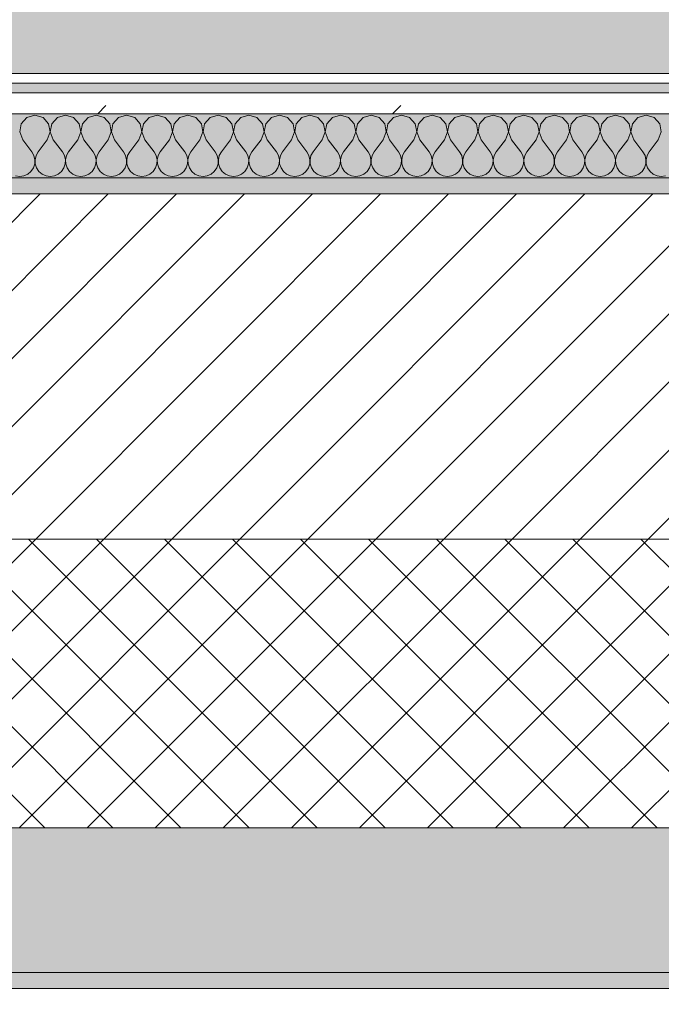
# Model space of a CAD drawing. Header units: millimetres. Extents: x -40968 to 13979, y -19284 to 4746.
# Tile 157 of 256: x -11314 to -10914, y -1709 to -1095. Entities that reach past the tile are written whole.
import ezdxf

# ---------------------------------------------------------------- set-up
doc = ezdxf.new("R2010")
doc.units = ezdxf.units.MM
doc.header["$MEASUREMENT"] = 0
doc.linetypes.add('Wipeout_Contour', pattern=[1000, 0, -1000])
for name, color, linetype in [('12_FAÇ_Façana', 7, 'Continuous'), ('Nuevo_08_E_Envans secs', 7, 'Continuous'), ('Nuevo_14_PAV_Soft Light Grey 0554', 7, 'Continuous')]:
    doc.layers.add(name, color=color, linetype=linetype)
for name, color, linetype, lineweight, true_color in [('12_FAÇ_Façana_Pluma_Nº__102', 7, 'Continuous', 5, 0xcccccc), ('12_FAÇ_Façana_Pluma_Nº__174', 7, 'Continuous', 13, 0xe4ad2c), ('12_FAÇ_Façana_Pluma_Nº__176', 7, 'Continuous', 15, 0x93a0c6), ('Nuevo_08_E_Envans secs_Pluma_Nº__102', 7, 'Continuous', 5, 0xcccccc), ('Nuevo_08_E_Envans secs_Pluma_Nº__171', 171, 'Continuous', 13, 0xaaaaff), ('Nuevo_08_E_Envans secs_Pluma_Nº__177', 7, 'Continuous', 15, 0xf7e046), ('Nuevo_14_PAV_Soft Light Grey 0554_Pluma_Nº__245', 7, 'Continuous', 13, 0xe8e8e8)]:
    doc.layers.add(name, color=color, linetype=linetype, lineweight=lineweight, true_color=true_color)
for name, color, linetype, lineweight in [('12_FAÇ_Façana_Pluma_Nº__2', 8, 'Continuous', 5), ('12_FAÇ_Façana_Pluma_Nº__7', 7, 'Continuous', 5), ('Nuevo_08_E_Envans secs_Pluma_Nº__1', 7, 'Continuous', 5)]:
    doc.layers.add(name, color=color, linetype=linetype, lineweight=lineweight)
pattern_1 = [(45, (0, 0), (-183.848, 183.848), [195, -65]), (45, (7e-14, 183.85), (-183.848, 183.848), [195, -65])]

# ---------------------------------------------------------------- blocks, each defined once
blk = doc.blocks.new('Forjado_1_1', base_point=(-23046.79, -1194.06))
at = {"layer": 'Nuevo_14_PAV_Soft Light Grey 0554_Pluma_Nº__245', "linetype": 'Continuous', "lineweight": 0, "true_color": 0xe8e8e8}
h = blk.add_hatch(color=254, dxfattribs=at)
h.paths.add_polyline_path([(-23046.79, -1194.06), (-1631.11, -1193.63), (-1631.11, -6938.97), (-1556.11, -6938.97), (-1556.11, -7503.98), (-1616.26, -7503.98), (-1616.05, -11935.98), (-1564.89, -11935.98), (-1564.89, -12491.98), (-2024.11, -12491.98), (-2024.11, -12338.98), (-6997.39, -12338.98), (-6997.39, -12391.98), (-3637.68, -12391.98), (-3638.94, -13690.72), (-3644.87, -17130.96), (428.17, -17130.98), (428.89, -16788.98), (778.89, -16788.98), (778.35, -17142.97), (2622.91, -17145.82), (2623.01, -17079.79), (3389.91, -17080.98), (3389.61, -17276.98), (5489.84, -17280.21), (5489.84, -17141.49), (5763.89, -17141.49), (5763.89, -16738.98), (6378.89, -16738.98), (6378.89, -12488.98), (5778.89, -12488.98), (5779.74, -11938.87), (6782.11, -11938.85), (6782.11, -9207.42), (6082.11, -9207.42), (6016.11, -7504.98), (6016.11, -9073.42), (2073.42, -9073.42), (2073.42, -5267.32), (5998.89, -5267.32), (5998.89, -1708.98), (5884.89, -967.98), (7332.11, -967.98), (7332.11, 1999.55), (-28277.4, 1999.55), (-23028.39, 1969.01)])
h.paths.add_polyline_path([(492.89, -5267.32), (1951.42, -5267.32), (1951.42, -9073.42), (492.89, -9073.42)], flags=0)
at = {"layer": 'Nuevo_14_PAV_Soft Light Grey 0554_Pluma_Nº__245', "color": 254, "linetype": 'Continuous', "lineweight": 13, "true_color": 0xe8e8e8, "flags": 128}
blk.add_lwpolyline([(428.17, -17130.98), (-3644.87, -17130.96), (-3638.94, -13690.72), (-3637.68, -12391.98), (-6997.39, -12391.98), (-6997.39, -12338.98), (-2024.11, -12338.98), (-2024.11, -12491.98), (-1564.89, -12491.98), (-1564.89, -11935.98), (-1616.05, -11935.98), (-1616.26, -7503.98), (-1556.11, -7503.98), (-1556.11, -6938.97), (-1631.11, -6938.97), (-1631.11, -1193.63), (-23046.79, -1194.06)], dxfattribs=at)
blk = doc.blocks.new('Muro_10_1', base_point=(-12935.93, -1193.98))
at = {"layer": '12_FAÇ_Façana_Pluma_Nº__102', "linetype": 'Continuous', "lineweight": 0, "true_color": 0xe5e5e5}
for points in [[(-12935.93, -1688.98), (-8781.93, -1688.98), (-8781.93, -1598.98), (-12035.86, -1598.98), (-12035.86, -1613.98), (-12435.86, -1613.98), (-12435.86, -1598.98), (-12486.81, -1598.98), (-12486.81, -1613.98), (-12886.81, -1613.98), (-12886.81, -1598.98), (-12935.93, -1598.98)], [(-12935.93, -1698.98), (-8781.93, -1698.98), (-8781.93, -1688.98), (-12935.93, -1688.98)]]:
    blk.add_hatch(color=254, dxfattribs=at).paths.add_polyline_path(points)
at = {"layer": '12_FAÇ_Façana_Pluma_Nº__174', "linetype": 'Continuous', "lineweight": 13, "true_color": 0xe4ad2c}
h = blk.add_hatch(dxfattribs=at)
h.set_pattern_fill('SATE_Aislamiento_0001', color=42, style=0, pattern_type=2)
h.set_pattern_definition([(45, (0, 0), (-21.2132, 21.2132), []), (135, (0, 0), (21.2132, 21.2132), [])])
h.paths.add_polyline_path([(-12035.86, -1598.98), (-8781.93, -1598.98), (-8781.93, -1418.98), (-12035.86, -1418.98)])
at = {"layer": '12_FAÇ_Façana_Pluma_Nº__176', "linetype": 'Continuous', "lineweight": 0, "true_color": 0x495063}
blk.add_hatch(color=251, dxfattribs=at).paths.add_polyline_path([(-11995.86, -1203.98), (-8781.93, -1203.98), (-8781.93, -1193.98), (-11995.86, -1193.98)])
at = {"layer": '12_FAÇ_Façana_Pluma_Nº__2', "linetype": 'Continuous', "lineweight": 5}
h = blk.add_hatch(dxfattribs=at)
h.set_pattern_fill('Ceramic_0001', color=8, style=0, pattern_type=2)
h.set_pattern_definition([(45, (0, 0), (-21.2132, 21.2132), [])])
h.paths.add_polyline_path([(-11995.86, -1418.98), (-8781.93, -1418.98), (-8781.93, -1203.98), (-11995.86, -1203.98)])
at = {"layer": '12_FAÇ_Façana_Pluma_Nº__7', "color": 7, "linetype": 'Continuous', "lineweight": 5}
for p, q in [((-8781.93, -1203.98), (-11995.86, -1203.98)), ((-11995.86, -1418.98), (-8781.93, -1418.98)), ((-12035.86, -1598.98), (-8781.93, -1598.98)), ((-12935.93, -1688.98), (-8781.93, -1688.98))]:
    blk.add_line(p, q, dxfattribs=at)
at = {"layer": '12_FAÇ_Façana_Pluma_Nº__7', "color": 7, "linetype": 'Continuous', "lineweight": 5, "flags": 128}
for points in [[(-8781.93, -1193.98), (-11995.86, -1193.98)], [(-12935.93, -1698.98), (-8781.93, -1698.98)]]:
    blk.add_lwpolyline(points, dxfattribs=at)
blk = doc.blocks.new('*X247')
at = {"layer": 'Nuevo_08_E_Envans secs_Pluma_Nº__102', "color": 254, "linetype": 'Continuous', "lineweight": 5, "true_color": 0xcccccc}
for p, q in [((-11309.77, -1156.35), (-11313.28, -1160.19)), ((-11304.76, -1154.93), (-11309.77, -1156.35)), ((-11299.75, -1156.35), (-11304.76, -1154.93)), ((-11296.24, -1160.19), (-11299.75, -1156.35)), ((-11290.72, -1156.35), (-11294.23, -1160.19)), ((-11285.71, -1154.93), (-11290.72, -1156.35)), ((-11280.71, -1156.35), (-11285.71, -1154.93)), ((-11277.2, -1160.19), (-11280.71, -1156.35)), ((-11271.67, -1156.35), (-11275.19, -1160.19)), ((-11266.67, -1154.93), (-11271.67, -1156.35)), ((-11261.66, -1156.35), (-11266.67, -1154.93)), ((-11258.15, -1160.19), (-11261.66, -1156.35)), ((-11252.63, -1156.35), (-11256.14, -1160.19)), ((-11247.62, -1154.93), (-11252.63, -1156.35)), ((-11242.61, -1156.35), (-11247.62, -1154.93)), ((-11239.1, -1160.19), (-11242.61, -1156.35)), ((-11233.58, -1156.35), (-11237.09, -1160.19)), ((-11228.57, -1154.93), (-11233.58, -1156.35)), ((-11223.56, -1156.35), (-11228.57, -1154.93)), ((-11220.05, -1160.19), (-11223.56, -1156.35)), ((-11214.53, -1156.35), (-11218.04, -1160.19)), ((-11209.52, -1154.93), (-11214.53, -1156.35)), ((-11204.52, -1156.35), (-11209.52, -1154.93)), ((-11201.01, -1160.19), (-11204.52, -1156.35)), ((-11195.48, -1156.35), (-11198.99, -1160.19)), ((-11190.48, -1154.93), (-11195.48, -1156.35)), ((-11185.47, -1156.35), (-11190.48, -1154.93)), ((-11181.96, -1160.19), (-11185.47, -1156.35)), ((-11176.44, -1156.35), (-11179.95, -1160.19)), ((-11171.43, -1154.93), (-11176.44, -1156.35)), ((-11166.42, -1156.35), (-11171.43, -1154.93)), ((-11162.91, -1160.19), (-11166.42, -1156.35)), ((-11157.39, -1156.35), (-11160.9, -1160.19)), ((-11152.38, -1154.93), (-11157.39, -1156.35)), ((-11147.37, -1156.35), (-11152.38, -1154.93)), ((-11143.86, -1160.19), (-11147.37, -1156.35)), ((-11138.34, -1156.35), (-11141.85, -1160.19)), ((-11133.33, -1154.93), (-11138.34, -1156.35)), ((-11128.33, -1156.35), (-11133.33, -1154.93)), ((-11124.81, -1160.19), (-11128.33, -1156.35)), ((-11119.29, -1156.35), (-11122.8, -1160.19)), ((-11114.29, -1154.93), (-11119.29, -1156.35)), ((-11109.28, -1156.35), (-11114.29, -1154.93)), ((-11105.77, -1160.19), (-11109.28, -1156.35)), ((-11100.25, -1156.35), (-11103.76, -1160.19)), ((-11095.24, -1154.93), (-11100.25, -1156.35)), ((-11090.23, -1156.35), (-11095.24, -1154.93)), ((-11086.72, -1160.19), (-11090.23, -1156.35)), ((-11081.2, -1156.35), (-11084.71, -1160.19)), ((-11076.19, -1154.93), (-11081.2, -1156.35)), ((-11071.18, -1156.35), (-11076.19, -1154.93)), ((-11067.67, -1160.19), (-11071.18, -1156.35)), ((-11062.15, -1156.35), (-11065.66, -1160.19)), ((-11057.14, -1154.93), (-11062.15, -1156.35)), ((-11052.14, -1156.35), (-11057.14, -1154.93)), ((-11048.62, -1160.19), (-11052.14, -1156.35)), ((-11043.1, -1156.35), (-11046.61, -1160.19)), ((-11038.1, -1154.93), (-11043.1, -1156.35)), ((-11033.09, -1156.35), (-11038.1, -1154.93)), ((-11029.58, -1160.19), (-11033.09, -1156.35)), ((-11024.05, -1156.35), (-11027.57, -1160.19)), ((-11019.05, -1154.93), (-11024.05, -1156.35)), ((-11014.04, -1156.35), (-11019.05, -1154.93)), ((-11010.53, -1160.19), (-11014.04, -1156.35)), ((-11005.01, -1156.35), (-11008.52, -1160.19)), ((-11000, -1154.93), (-11005.01, -1156.35)), ((-10994.99, -1156.35), (-11000, -1154.93)), ((-10991.48, -1160.19), (-10994.99, -1156.35)), ((-10985.96, -1156.35), (-10989.47, -1160.19)), ((-10980.95, -1154.93), (-10985.96, -1156.35)), ((-10975.95, -1156.35), (-10980.95, -1154.93)), ((-10972.43, -1160.19), (-10975.95, -1156.35)), ((-10966.91, -1156.35), (-10970.42, -1160.19)), ((-10961.9, -1154.93), (-10966.91, -1156.35)), ((-10956.9, -1156.35), (-10961.9, -1154.93)), ((-10953.39, -1160.19), (-10956.9, -1156.35)), ((-10947.86, -1156.35), (-10951.38, -1160.19)), ((-10942.86, -1154.93), (-10947.86, -1156.35)), ((-10937.85, -1156.35), (-10942.86, -1154.93)), ((-10934.34, -1160.19), (-10937.85, -1156.35)), ((-10928.82, -1156.35), (-10932.33, -1160.19)), ((-10923.81, -1154.93), (-10928.82, -1156.35)), ((-10918.8, -1156.35), (-10923.81, -1154.93)), ((-10915.29, -1160.19), (-10918.8, -1156.35)), ((-11313.28, -1160.19), (-11314.25, -1165.31)), ((-11314.25, -1165.31), (-11312.38, -1170.17)), ((-11297.14, -1170.17), (-11295.28, -1165.31)), ((-11295.28, -1165.31), (-11296.24, -1160.19)), ((-11294.23, -1160.19), (-11295.2, -1165.31)), ((-11295.2, -1165.31), (-11293.33, -1170.17)), ((-11278.1, -1170.17), (-11276.23, -1165.31)), ((-11276.23, -1165.31), (-11277.2, -1160.19)), ((-11275.19, -1160.19), (-11276.15, -1165.31)), ((-11276.15, -1165.31), (-11274.29, -1170.17)), ((-11259.05, -1170.17), (-11257.18, -1165.31)), ((-11257.18, -1165.31), (-11258.15, -1160.19)), ((-11256.14, -1160.19), (-11257.1, -1165.31)), ((-11257.1, -1165.31), (-11255.24, -1170.17)), ((-11240, -1170.17), (-11238.13, -1165.31)), ((-11238.13, -1165.31), (-11239.1, -1160.19)), ((-11237.09, -1160.19), (-11238.06, -1165.31)), ((-11238.06, -1165.31), (-11236.19, -1170.17)), ((-11220.95, -1170.17), (-11219.09, -1165.31)), ((-11219.09, -1165.31), (-11220.05, -1160.19)), ((-11218.04, -1160.19), (-11219.01, -1165.31)), ((-11219.01, -1165.31), (-11217.14, -1170.17)), ((-11201.9, -1170.17), (-11200.04, -1165.31)), ((-11200.04, -1165.31), (-11201.01, -1160.19)), ((-11198.99, -1160.19), (-11199.96, -1165.31)), ((-11199.96, -1165.31), (-11198.1, -1170.17)), ((-11182.86, -1170.17), (-11180.99, -1165.31)), ((-11180.99, -1165.31), (-11181.96, -1160.19)), ((-11179.95, -1160.19), (-11180.91, -1165.31)), ((-11180.91, -1165.31), (-11179.05, -1170.17)), ((-11163.81, -1170.17), (-11161.94, -1165.31)), ((-11161.94, -1165.31), (-11162.91, -1160.19)), ((-11160.9, -1160.19), (-11161.87, -1165.31)), ((-11161.87, -1165.31), (-11160, -1170.17)), ((-11144.76, -1170.17), (-11142.9, -1165.31)), ((-11142.9, -1165.31), (-11143.86, -1160.19)), ((-11141.85, -1160.19), (-11142.82, -1165.31)), ((-11142.82, -1165.31), (-11140.95, -1170.17)), ((-11125.71, -1170.17), (-11123.85, -1165.31)), ((-11123.85, -1165.31), (-11124.81, -1160.19)), ((-11122.8, -1160.19), (-11123.77, -1165.31)), ((-11123.77, -1165.31), (-11121.9, -1170.17)), ((-11106.67, -1170.17), (-11104.8, -1165.31)), ((-11104.8, -1165.31), (-11105.77, -1160.19)), ((-11103.76, -1160.19), (-11104.72, -1165.31)), ((-11104.72, -1165.31), (-11102.86, -1170.17)), ((-11087.62, -1170.17), (-11085.75, -1165.31)), ((-11085.75, -1165.31), (-11086.72, -1160.19)), ((-11084.71, -1160.19), (-11085.68, -1165.31)), ((-11085.68, -1165.31), (-11083.81, -1170.17)), ((-11068.57, -1170.17), (-11066.71, -1165.31)), ((-11066.71, -1165.31), (-11067.67, -1160.19)), ((-11065.66, -1160.19), (-11066.63, -1165.31)), ((-11066.63, -1165.31), (-11064.76, -1170.17)), ((-11049.52, -1170.17), (-11047.66, -1165.31)), ((-11047.66, -1165.31), (-11048.62, -1160.19)), ((-11046.61, -1160.19), (-11047.58, -1165.31)), ((-11047.58, -1165.31), (-11045.71, -1170.17)), ((-11030.48, -1170.17), (-11028.61, -1165.31)), ((-11028.61, -1165.31), (-11029.58, -1160.19)), ((-11027.57, -1160.19), (-11028.53, -1165.31)), ((-11028.53, -1165.31), (-11026.67, -1170.17)), ((-11011.43, -1170.17), (-11009.56, -1165.31)), ((-11009.56, -1165.31), (-11010.53, -1160.19)), ((-11008.52, -1160.19), (-11009.49, -1165.31)), ((-11009.49, -1165.31), (-11007.62, -1170.17)), ((-10992.38, -1170.17), (-10990.51, -1165.31)), ((-10990.51, -1165.31), (-10991.48, -1160.19)), ((-10989.47, -1160.19), (-10990.44, -1165.31)), ((-10990.44, -1165.31), (-10988.57, -1170.17)), ((-10973.33, -1170.17), (-10971.47, -1165.31)), ((-10971.47, -1165.31), (-10972.43, -1160.19)), ((-10970.42, -1160.19), (-10971.39, -1165.31)), ((-10971.39, -1165.31), (-10969.52, -1170.17)), ((-10954.29, -1170.17), (-10952.42, -1165.31)), ((-10952.42, -1165.31), (-10953.39, -1160.19)), ((-10951.38, -1160.19), (-10952.34, -1165.31)), ((-10952.34, -1165.31), (-10950.48, -1170.17)), ((-10935.24, -1170.17), (-10933.37, -1165.31)), ((-10933.37, -1165.31), (-10934.34, -1160.19)), ((-10932.33, -1160.19), (-10933.29, -1165.31)), ((-10933.29, -1165.31), (-10931.43, -1170.17)), ((-10916.19, -1170.17), (-10914.32, -1165.31)), ((-10914.32, -1165.31), (-10915.29, -1160.19)), ((-11312.38, -1170.17), (-11306.67, -1177.79)), ((-11297.14, -1170.17), (-11302.86, -1177.79)), ((-11293.33, -1170.17), (-11287.62, -1177.79)), ((-11278.1, -1170.17), (-11283.81, -1177.79)), ((-11274.29, -1170.17), (-11268.57, -1177.79)), ((-11259.05, -1170.17), (-11264.76, -1177.79)), ((-11255.24, -1170.17), (-11249.52, -1177.79)), ((-11240, -1170.17), (-11245.71, -1177.79)), ((-11236.19, -1170.17), (-11230.48, -1177.79)), ((-11220.95, -1170.17), (-11226.67, -1177.79)), ((-11217.14, -1170.17), (-11211.43, -1177.79)), ((-11201.9, -1170.17), (-11207.62, -1177.79)), ((-11198.1, -1170.17), (-11192.38, -1177.79)), ((-11182.86, -1170.17), (-11188.57, -1177.79)), ((-11179.05, -1170.17), (-11173.33, -1177.79)), ((-11163.81, -1170.17), (-11169.52, -1177.79)), ((-11160, -1170.17), (-11154.29, -1177.79)), ((-11144.76, -1170.17), (-11150.48, -1177.79)), ((-11140.95, -1170.17), (-11135.24, -1177.79)), ((-11125.71, -1170.17), (-11131.43, -1177.79)), ((-11121.9, -1170.17), (-11116.19, -1177.79)), ((-11106.67, -1170.17), (-11112.38, -1177.79)), ((-11102.86, -1170.17), (-11097.14, -1177.79)), ((-11087.62, -1170.17), (-11093.33, -1177.79)), ((-11083.81, -1170.17), (-11078.1, -1177.79)), ((-11068.57, -1170.17), (-11074.29, -1177.79)), ((-11064.76, -1170.17), (-11059.05, -1177.79)), ((-11049.52, -1170.17), (-11055.24, -1177.79)), ((-11045.71, -1170.17), (-11040, -1177.79)), ((-11030.48, -1170.17), (-11036.19, -1177.79)), ((-11026.67, -1170.17), (-11020.95, -1177.79)), ((-11011.43, -1170.17), (-11017.14, -1177.79)), ((-11007.62, -1170.17), (-11001.9, -1177.79)), ((-10992.38, -1170.17), (-10998.1, -1177.79)), ((-10988.57, -1170.17), (-10982.86, -1177.79)), ((-10973.33, -1170.17), (-10979.05, -1177.79)), ((-10969.52, -1170.17), (-10963.81, -1177.79)), ((-10954.29, -1170.17), (-10960, -1177.79)), ((-10950.48, -1170.17), (-10944.76, -1177.79)), ((-10935.24, -1170.17), (-10940.95, -1177.79)), ((-10931.43, -1170.17), (-10925.71, -1177.79)), ((-10916.19, -1170.17), (-10921.9, -1177.79)), ((-11305.4, -1180.08), (-11306.67, -1177.79)), ((-11302.86, -1177.79), (-11304.13, -1180.08)), ((-11286.35, -1180.08), (-11287.62, -1177.79)), ((-11283.81, -1177.79), (-11285.08, -1180.08)), ((-11267.3, -1180.08), (-11268.57, -1177.79)), ((-11264.76, -1177.79), (-11266.03, -1180.08)), ((-11248.25, -1180.08), (-11249.52, -1177.79)), ((-11245.71, -1177.79), (-11246.99, -1180.08)), ((-11229.2, -1180.08), (-11230.48, -1177.79)), ((-11226.67, -1177.79), (-11227.94, -1180.08)), ((-11210.16, -1180.08), (-11211.43, -1177.79)), ((-11207.62, -1177.79), (-11208.89, -1180.08)), ((-11191.11, -1180.08), (-11192.38, -1177.79)), ((-11188.57, -1177.79), (-11189.84, -1180.08)), ((-11172.06, -1180.08), (-11173.33, -1177.79)), ((-11169.52, -1177.79), (-11170.8, -1180.08)), ((-11153.01, -1180.08), (-11154.29, -1177.79)), ((-11150.48, -1177.79), (-11151.75, -1180.08)), ((-11133.97, -1180.08), (-11135.24, -1177.79)), ((-11131.43, -1177.79), (-11132.7, -1180.08)), ((-11114.92, -1180.08), (-11116.19, -1177.79)), ((-11112.38, -1177.79), (-11113.65, -1180.08)), ((-11095.87, -1180.08), (-11097.14, -1177.79)), ((-11093.33, -1177.79), (-11094.6, -1180.08)), ((-11076.82, -1180.08), (-11078.1, -1177.79)), ((-11074.29, -1177.79), (-11075.56, -1180.08)), ((-11057.78, -1180.08), (-11059.05, -1177.79)), ((-11055.24, -1177.79), (-11056.51, -1180.08)), ((-11038.73, -1180.08), (-11040, -1177.79)), ((-11036.19, -1177.79), (-11037.46, -1180.08)), ((-11019.68, -1180.08), (-11020.95, -1177.79)), ((-11017.14, -1177.79), (-11018.41, -1180.08)), ((-11000.63, -1180.08), (-11001.9, -1177.79)), ((-10998.1, -1177.79), (-10999.37, -1180.08)), ((-10981.59, -1180.08), (-10982.86, -1177.79)), ((-10979.05, -1177.79), (-10980.32, -1180.08)), ((-10962.54, -1180.08), (-10963.81, -1177.79)), ((-10960, -1177.79), (-10961.27, -1180.08)), ((-10943.49, -1180.08), (-10944.76, -1177.79)), ((-10940.95, -1177.79), (-10942.22, -1180.08)), ((-10924.44, -1180.08), (-10925.71, -1177.79)), ((-10921.9, -1177.79), (-10923.18, -1180.08)), ((-11304.8, -1182.64), (-11305.4, -1180.08)), ((-11304.93, -1185.27), (-11304.8, -1182.64)), ((-11304.13, -1180.08), (-11304.72, -1182.64)), ((-11304.72, -1182.64), (-11304.6, -1185.27)), ((-11285.75, -1182.64), (-11286.35, -1180.08)), ((-11285.88, -1185.27), (-11285.75, -1182.64)), ((-11285.08, -1180.08), (-11285.68, -1182.64)), ((-11285.68, -1182.64), (-11285.55, -1185.27)), ((-11266.71, -1182.64), (-11267.3, -1180.08)), ((-11266.83, -1185.27), (-11266.71, -1182.64)), ((-11266.03, -1180.08), (-11266.63, -1182.64)), ((-11266.63, -1182.64), (-11266.5, -1185.27)), ((-11247.66, -1182.64), (-11248.25, -1180.08)), ((-11247.78, -1185.27), (-11247.66, -1182.64)), ((-11246.99, -1180.08), (-11247.58, -1182.64)), ((-11247.58, -1182.64), (-11247.45, -1185.27)), ((-11228.61, -1182.64), (-11229.2, -1180.08)), ((-11228.74, -1185.27), (-11228.61, -1182.64)), ((-11227.94, -1180.08), (-11228.53, -1182.64)), ((-11228.53, -1182.64), (-11228.41, -1185.27)), ((-11209.56, -1182.64), (-11210.16, -1180.08)), ((-11209.69, -1185.27), (-11209.56, -1182.64)), ((-11208.89, -1180.08), (-11209.49, -1182.64)), ((-11209.49, -1182.64), (-11209.36, -1185.27)), ((-11190.51, -1182.64), (-11191.11, -1180.08)), ((-11190.64, -1185.27), (-11190.51, -1182.64)), ((-11189.84, -1180.08), (-11190.44, -1182.64)), ((-11190.44, -1182.64), (-11190.31, -1185.27)), ((-11171.47, -1182.64), (-11172.06, -1180.08)), ((-11171.59, -1185.27), (-11171.47, -1182.64)), ((-11170.8, -1180.08), (-11171.39, -1182.64)), ((-11171.39, -1182.64), (-11171.26, -1185.27)), ((-11152.42, -1182.64), (-11153.01, -1180.08)), ((-11152.55, -1185.27), (-11152.42, -1182.64)), ((-11151.75, -1180.08), (-11152.34, -1182.64)), ((-11152.34, -1182.64), (-11152.22, -1185.27)), ((-11133.37, -1182.64), (-11133.97, -1180.08)), ((-11133.5, -1185.27), (-11133.37, -1182.64)), ((-11132.7, -1180.08), (-11133.29, -1182.64)), ((-11133.29, -1182.64), (-11133.17, -1185.27)), ((-11114.32, -1182.64), (-11114.92, -1180.08)), ((-11114.45, -1185.27), (-11114.32, -1182.64)), ((-11113.65, -1180.08), (-11114.25, -1182.64)), ((-11114.25, -1182.64), (-11114.12, -1185.27)), ((-11095.28, -1182.64), (-11095.87, -1180.08)), ((-11095.4, -1185.27), (-11095.28, -1182.64)), ((-11094.6, -1180.08), (-11095.2, -1182.64)), ((-11095.2, -1182.64), (-11095.07, -1185.27)), ((-11076.23, -1182.64), (-11076.82, -1180.08)), ((-11076.36, -1185.27), (-11076.23, -1182.64)), ((-11075.56, -1180.08), (-11076.15, -1182.64)), ((-11076.15, -1182.64), (-11076.02, -1185.27)), ((-11057.18, -1182.64), (-11057.78, -1180.08)), ((-11057.31, -1185.27), (-11057.18, -1182.64)), ((-11056.51, -1180.08), (-11057.1, -1182.64)), ((-11057.1, -1182.64), (-11056.98, -1185.27)), ((-11038.13, -1182.64), (-11038.73, -1180.08)), ((-11038.26, -1185.27), (-11038.13, -1182.64)), ((-11037.46, -1180.08), (-11038.06, -1182.64)), ((-11038.06, -1182.64), (-11037.93, -1185.27)), ((-11019.09, -1182.64), (-11019.68, -1180.08)), ((-11019.21, -1185.27), (-11019.09, -1182.64)), ((-11018.41, -1180.08), (-11019.01, -1182.64)), ((-11019.01, -1182.64), (-11018.88, -1185.27)), ((-11000.04, -1182.64), (-11000.63, -1180.08)), ((-11000.17, -1185.27), (-11000.04, -1182.64)), ((-10999.37, -1180.08), (-10999.96, -1182.64)), ((-10999.96, -1182.64), (-10999.83, -1185.27)), ((-10980.99, -1182.64), (-10981.59, -1180.08)), ((-10981.12, -1185.27), (-10980.99, -1182.64)), ((-10980.32, -1180.08), (-10980.91, -1182.64)), ((-10980.91, -1182.64), (-10980.79, -1185.27)), ((-10961.94, -1182.64), (-10962.54, -1180.08)), ((-10962.07, -1185.27), (-10961.94, -1182.64)), ((-10961.27, -1180.08), (-10961.87, -1182.64)), ((-10961.87, -1182.64), (-10961.74, -1185.27)), ((-10942.9, -1182.64), (-10943.49, -1180.08)), ((-10943.02, -1185.27), (-10942.9, -1182.64)), ((-10942.22, -1180.08), (-10942.82, -1182.64)), ((-10942.82, -1182.64), (-10942.69, -1185.27)), ((-10923.85, -1182.64), (-10924.44, -1180.08)), ((-10923.98, -1185.27), (-10923.85, -1182.64)), ((-10923.18, -1180.08), (-10923.77, -1182.64)), ((-10923.77, -1182.64), (-10923.64, -1185.27)), ((-11309.28, -1191.6), (-11307.26, -1189.92)), ((-11307.26, -1189.92), (-11305.77, -1187.76)), ((-11305.77, -1187.76), (-11304.93, -1185.27)), ((-11304.6, -1185.27), (-11303.76, -1187.76)), ((-11303.76, -1187.76), (-11302.27, -1189.92)), ((-11302.27, -1189.92), (-11300.25, -1191.6)), ((-11290.23, -1191.6), (-11288.21, -1189.92)), ((-11288.21, -1189.92), (-11286.72, -1187.76)), ((-11286.72, -1187.76), (-11285.88, -1185.27)), ((-11285.55, -1185.27), (-11284.71, -1187.76)), ((-11284.71, -1187.76), (-11283.22, -1189.92)), ((-11283.22, -1189.92), (-11281.2, -1191.6)), ((-11271.18, -1191.6), (-11269.16, -1189.92)), ((-11269.16, -1189.92), (-11267.67, -1187.76)), ((-11267.67, -1187.76), (-11266.83, -1185.27)), ((-11266.5, -1185.27), (-11265.66, -1187.76)), ((-11265.66, -1187.76), (-11264.17, -1189.92)), ((-11264.17, -1189.92), (-11262.15, -1191.6)), ((-11252.14, -1191.6), (-11250.11, -1189.92)), ((-11250.11, -1189.92), (-11248.62, -1187.76)), ((-11248.62, -1187.76), (-11247.78, -1185.27)), ((-11247.45, -1185.27), (-11246.61, -1187.76)), ((-11246.61, -1187.76), (-11245.13, -1189.92)), ((-11245.13, -1189.92), (-11243.1, -1191.6)), ((-11233.09, -1191.6), (-11231.06, -1189.92)), ((-11231.06, -1189.92), (-11229.58, -1187.76)), ((-11229.58, -1187.76), (-11228.74, -1185.27)), ((-11228.41, -1185.27), (-11227.57, -1187.76)), ((-11227.57, -1187.76), (-11226.08, -1189.92)), ((-11226.08, -1189.92), (-11224.05, -1191.6)), ((-11214.04, -1191.6), (-11212.02, -1189.92)), ((-11212.02, -1189.92), (-11210.53, -1187.76)), ((-11210.53, -1187.76), (-11209.69, -1185.27)), ((-11209.36, -1185.27), (-11208.52, -1187.76)), ((-11208.52, -1187.76), (-11207.03, -1189.92)), ((-11207.03, -1189.92), (-11205.01, -1191.6)), ((-11194.99, -1191.6), (-11192.97, -1189.92)), ((-11192.97, -1189.92), (-11191.48, -1187.76)), ((-11191.48, -1187.76), (-11190.64, -1185.27)), ((-11190.31, -1185.27), (-11189.47, -1187.76)), ((-11189.47, -1187.76), (-11187.98, -1189.92)), ((-11187.98, -1189.92), (-11185.96, -1191.6)), ((-11175.95, -1191.6), (-11173.92, -1189.92)), ((-11173.92, -1189.92), (-11172.43, -1187.76)), ((-11172.43, -1187.76), (-11171.59, -1185.27)), ((-11171.26, -1185.27), (-11170.42, -1187.76)), ((-11170.42, -1187.76), (-11168.94, -1189.92)), ((-11168.94, -1189.92), (-11166.91, -1191.6)), ((-11156.9, -1191.6), (-11154.87, -1189.92)), ((-11154.87, -1189.92), (-11153.39, -1187.76)), ((-11153.39, -1187.76), (-11152.55, -1185.27)), ((-11152.22, -1185.27), (-11151.38, -1187.76)), ((-11151.38, -1187.76), (-11149.89, -1189.92)), ((-11149.89, -1189.92), (-11147.86, -1191.6)), ((-11137.85, -1191.6), (-11135.83, -1189.92)), ((-11135.83, -1189.92), (-11134.34, -1187.76)), ((-11134.34, -1187.76), (-11133.5, -1185.27)), ((-11133.17, -1185.27), (-11132.33, -1187.76)), ((-11132.33, -1187.76), (-11130.84, -1189.92)), ((-11130.84, -1189.92), (-11128.82, -1191.6)), ((-11118.8, -1191.6), (-11116.78, -1189.92)), ((-11116.78, -1189.92), (-11115.29, -1187.76)), ((-11115.29, -1187.76), (-11114.45, -1185.27)), ((-11114.12, -1185.27), (-11113.28, -1187.76)), ((-11113.28, -1187.76), (-11111.79, -1189.92)), ((-11111.79, -1189.92), (-11109.77, -1191.6)), ((-11099.75, -1191.6), (-11097.73, -1189.92)), ((-11097.73, -1189.92), (-11096.24, -1187.76)), ((-11096.24, -1187.76), (-11095.4, -1185.27)), ((-11095.07, -1185.27), (-11094.23, -1187.76)), ((-11094.23, -1187.76), (-11092.74, -1189.92)), ((-11092.74, -1189.92), (-11090.72, -1191.6)), ((-11080.71, -1191.6), (-11078.68, -1189.92)), ((-11078.68, -1189.92), (-11077.2, -1187.76)), ((-11077.2, -1187.76), (-11076.36, -1185.27)), ((-11076.02, -1185.27), (-11075.19, -1187.76)), ((-11075.19, -1187.76), (-11073.7, -1189.92)), ((-11073.7, -1189.92), (-11071.67, -1191.6)), ((-11061.66, -1191.6), (-11059.64, -1189.92)), ((-11059.64, -1189.92), (-11058.15, -1187.76)), ((-11058.15, -1187.76), (-11057.31, -1185.27)), ((-11056.98, -1185.27), (-11056.14, -1187.76)), ((-11056.14, -1187.76), (-11054.65, -1189.92)), ((-11054.65, -1189.92), (-11052.63, -1191.6)), ((-11042.61, -1191.6), (-11040.59, -1189.92)), ((-11040.59, -1189.92), (-11039.1, -1187.76)), ((-11039.1, -1187.76), (-11038.26, -1185.27)), ((-11037.93, -1185.27), (-11037.09, -1187.76)), ((-11037.09, -1187.76), (-11035.6, -1189.92)), ((-11035.6, -1189.92), (-11033.58, -1191.6)), ((-11023.56, -1191.6), (-11021.54, -1189.92)), ((-11021.54, -1189.92), (-11020.05, -1187.76)), ((-11020.05, -1187.76), (-11019.21, -1185.27)), ((-11018.88, -1185.27), (-11018.04, -1187.76)), ((-11018.04, -1187.76), (-11016.55, -1189.92)), ((-11016.55, -1189.92), (-11014.53, -1191.6)), ((-11004.52, -1191.6), (-11002.49, -1189.92)), ((-11002.49, -1189.92), (-11001.01, -1187.76)), ((-11001.01, -1187.76), (-11000.17, -1185.27)), ((-10999.83, -1185.27), (-10998.99, -1187.76)), ((-10998.99, -1187.76), (-10997.51, -1189.92)), ((-10997.51, -1189.92), (-10995.48, -1191.6)), ((-10985.47, -1191.6), (-10983.45, -1189.92)), ((-10983.45, -1189.92), (-10981.96, -1187.76)), ((-10981.96, -1187.76), (-10981.12, -1185.27)), ((-10980.79, -1185.27), (-10979.95, -1187.76)), ((-10979.95, -1187.76), (-10978.46, -1189.92)), ((-10978.46, -1189.92), (-10976.44, -1191.6)), ((-10966.42, -1191.6), (-10964.4, -1189.92)), ((-10964.4, -1189.92), (-10962.91, -1187.76)), ((-10962.91, -1187.76), (-10962.07, -1185.27)), ((-10961.74, -1185.27), (-10960.9, -1187.76)), ((-10960.9, -1187.76), (-10959.41, -1189.92)), ((-10959.41, -1189.92), (-10957.39, -1191.6)), ((-10947.37, -1191.6), (-10945.35, -1189.92)), ((-10945.35, -1189.92), (-10943.86, -1187.76)), ((-10943.86, -1187.76), (-10943.02, -1185.27)), ((-10942.69, -1185.27), (-10941.85, -1187.76)), ((-10941.85, -1187.76), (-10940.36, -1189.92)), ((-10940.36, -1189.92), (-10938.34, -1191.6)), ((-10928.33, -1191.6), (-10926.3, -1189.92)), ((-10926.3, -1189.92), (-10924.81, -1187.76)), ((-10924.81, -1187.76), (-10923.98, -1185.27)), ((-10923.64, -1185.27), (-10922.8, -1187.76)), ((-10922.8, -1187.76), (-10921.32, -1189.92)), ((-10921.32, -1189.92), (-10919.29, -1191.6)), ((-11316.89, -1192.66), (-11314.29, -1193.02)), ((-11314.29, -1193.02), (-11311.68, -1192.66)), ((-11311.68, -1192.66), (-11309.28, -1191.6)), ((-11300.25, -1191.6), (-11297.84, -1192.66)), ((-11297.84, -1192.66), (-11295.24, -1193.02)), ((-11295.24, -1193.02), (-11292.64, -1192.66)), ((-11292.64, -1192.66), (-11290.23, -1191.6)), ((-11281.2, -1191.6), (-11278.79, -1192.66)), ((-11278.79, -1192.66), (-11276.19, -1193.02)), ((-11276.19, -1193.02), (-11273.59, -1192.66)), ((-11273.59, -1192.66), (-11271.18, -1191.6)), ((-11262.15, -1191.6), (-11259.75, -1192.66)), ((-11259.75, -1192.66), (-11257.14, -1193.02)), ((-11257.14, -1193.02), (-11254.54, -1192.66)), ((-11254.54, -1192.66), (-11252.14, -1191.6)), ((-11243.1, -1191.6), (-11240.7, -1192.66)), ((-11240.7, -1192.66), (-11238.1, -1193.02)), ((-11238.1, -1193.02), (-11235.49, -1192.66)), ((-11235.49, -1192.66), (-11233.09, -1191.6)), ((-11224.05, -1191.6), (-11221.65, -1192.66)), ((-11221.65, -1192.66), (-11219.05, -1193.02)), ((-11219.05, -1193.02), (-11216.45, -1192.66)), ((-11216.45, -1192.66), (-11214.04, -1191.6)), ((-11205.01, -1191.6), (-11202.6, -1192.66)), ((-11202.6, -1192.66), (-11200, -1193.02)), ((-11200, -1193.02), (-11197.4, -1192.66)), ((-11197.4, -1192.66), (-11194.99, -1191.6)), ((-11185.96, -1191.6), (-11183.55, -1192.66)), ((-11183.55, -1192.66), (-11180.95, -1193.02)), ((-11180.95, -1193.02), (-11178.35, -1192.66)), ((-11178.35, -1192.66), (-11175.95, -1191.6)), ((-11166.91, -1191.6), (-11164.51, -1192.66)), ((-11164.51, -1192.66), (-11161.9, -1193.02)), ((-11161.9, -1193.02), (-11159.3, -1192.66)), ((-11159.3, -1192.66), (-11156.9, -1191.6)), ((-11147.86, -1191.6), (-11145.46, -1192.66)), ((-11145.46, -1192.66), (-11142.86, -1193.02)), ((-11142.86, -1193.02), (-11140.25, -1192.66)), ((-11140.25, -1192.66), (-11137.85, -1191.6)), ((-11128.82, -1191.6), (-11126.41, -1192.66)), ((-11126.41, -1192.66), (-11123.81, -1193.02)), ((-11123.81, -1193.02), (-11121.21, -1192.66)), ((-11121.21, -1192.66), (-11118.8, -1191.6)), ((-11109.77, -1191.6), (-11107.36, -1192.66)), ((-11107.36, -1192.66), (-11104.76, -1193.02)), ((-11104.76, -1193.02), (-11102.16, -1192.66)), ((-11102.16, -1192.66), (-11099.75, -1191.6)), ((-11090.72, -1191.6), (-11088.32, -1192.66)), ((-11088.32, -1192.66), (-11085.71, -1193.02)), ((-11085.71, -1193.02), (-11083.11, -1192.66)), ((-11083.11, -1192.66), (-11080.71, -1191.6)), ((-11071.67, -1191.6), (-11069.27, -1192.66)), ((-11069.27, -1192.66), (-11066.67, -1193.02)), ((-11066.67, -1193.02), (-11064.06, -1192.66)), ((-11064.06, -1192.66), (-11061.66, -1191.6)), ((-11052.63, -1191.6), (-11050.22, -1192.66)), ((-11050.22, -1192.66), (-11047.62, -1193.02)), ((-11047.62, -1193.02), (-11045.02, -1192.66)), ((-11045.02, -1192.66), (-11042.61, -1191.6)), ((-11033.58, -1191.6), (-11031.17, -1192.66)), ((-11031.17, -1192.66), (-11028.57, -1193.02)), ((-11028.57, -1193.02), (-11025.97, -1192.66)), ((-11025.97, -1192.66), (-11023.56, -1191.6)), ((-11014.53, -1191.6), (-11012.13, -1192.66)), ((-11012.13, -1192.66), (-11009.52, -1193.02)), ((-11009.52, -1193.02), (-11006.92, -1192.66)), ((-11006.92, -1192.66), (-11004.52, -1191.6)), ((-10995.48, -1191.6), (-10993.08, -1192.66)), ((-10993.08, -1192.66), (-10990.48, -1193.02)), ((-10990.48, -1193.02), (-10987.87, -1192.66)), ((-10987.87, -1192.66), (-10985.47, -1191.6)), ((-10976.44, -1191.6), (-10974.03, -1192.66)), ((-10974.03, -1192.66), (-10971.43, -1193.02)), ((-10971.43, -1193.02), (-10968.83, -1192.66)), ((-10968.83, -1192.66), (-10966.42, -1191.6)), ((-10957.39, -1191.6), (-10954.98, -1192.66)), ((-10954.98, -1192.66), (-10952.38, -1193.02)), ((-10952.38, -1193.02), (-10949.78, -1192.66)), ((-10949.78, -1192.66), (-10947.37, -1191.6)), ((-10938.34, -1191.6), (-10935.94, -1192.66)), ((-10935.94, -1192.66), (-10933.33, -1193.02)), ((-10933.33, -1193.02), (-10930.73, -1192.66)), ((-10930.73, -1192.66), (-10928.33, -1191.6)), ((-10919.29, -1191.6), (-10916.89, -1192.66)), ((-10916.89, -1192.66), (-10914.29, -1193.02)), ((-10914.29, -1193.02), (-10911.68, -1192.66))]:
    blk.add_line(p, q, dxfattribs=at)
blk = doc.blocks.new('Muro_94_1', base_point=(-8781.93, -1193.98))
at = {"layer": 'Nuevo_08_E_Envans secs_Pluma_Nº__1', "color": 7, "linetype": 'Continuous', "lineweight": 5, "flags": 128}
blk.add_lwpolyline([(-12035.86, -1193.98), (-8781.93, -1193.98)], dxfattribs=at)
at = {"color": 254, "linetype": 'Wipeout_Contour', "lineweight": 0, "ltscale": 41757.661054}
blk.add_wipeout([(-11970.86, -1134.98), (-8781.93, -1134.98), (-8781.93, -1128.98), (-11970.86, -1128.98)], dxfattribs=at).dxf.layer = 'Nuevo_08_E_Envans secs'
at = {"color": 254, "linetype": 'Wipeout_Contour', "lineweight": 0, "ltscale": 41788.485381}
blk.add_wipeout([(-11982.86, -1153.98), (-8781.93, -1153.98), (-8781.93, -1140.98), (-11982.86, -1140.98)], dxfattribs=at).dxf.layer = 'Nuevo_08_E_Envans secs'
at = {"layer": 'Nuevo_08_E_Envans secs_Pluma_Nº__171', "linetype": 'Continuous', "lineweight": 13, "true_color": 0xaaaaff}
h = blk.add_hatch(dxfattribs=at)
h.set_pattern_fill('Panellat_HPL_0001', color=161, style=0, pattern_type=2)
h.set_pattern_definition(pattern_1)
h.paths.add_polyline_path([(-11970.86, -1134.98), (-8781.93, -1134.98), (-8781.93, -1128.98), (-11970.86, -1128.98)])
at = {"layer": 'Nuevo_08_E_Envans secs_Pluma_Nº__177', "linetype": 'Continuous', "lineweight": 15, "true_color": 0xf7e046}
h = blk.add_hatch(dxfattribs=at)
h.set_pattern_fill('Panellat_HPL_0001', color=53, style=0, pattern_type=2)
h.set_pattern_definition(pattern_1)
h.paths.add_polyline_path([(-11982.86, -1153.98), (-8781.93, -1153.98), (-8781.93, -1140.98), (-11982.86, -1140.98)])
at = {"layer": 'Nuevo_08_E_Envans secs_Pluma_Nº__1', "color": 7, "linetype": 'Continuous', "lineweight": 5}
for p, q in [((-8781.93, -1140.98), (-11982.86, -1140.98)), ((-8781.93, -1134.98), (-11976.86, -1134.98)), ((-8781.93, -1153.98), (-11995.86, -1153.98))]:
    blk.add_line(p, q, dxfattribs=at)
at = {"layer": 'Nuevo_08_E_Envans secs_Pluma_Nº__1', "color": 7, "linetype": 'Continuous', "lineweight": 5, "flags": 128}
blk.add_lwpolyline([(-8781.93, -1128.98), (-11970.86, -1128.98)], dxfattribs=at)
at = {"layer": 'Nuevo_08_E_Envans secs', "color": 7, "lineweight": 20}
blk.add_blockref('*X247', (0, 0), dxfattribs=at)

msp = doc.modelspace()

# ---------------------------------------------------------------- block references
at = {"layer": '12_FAÇ_Façana', "color": 7, "lineweight": 20}
msp.add_blockref('Muro_10_1', (-12935.93, -1193.98), dxfattribs=at)
at = {"layer": 'Nuevo_14_PAV_Soft Light Grey 0554', "color": 254, "linetype": 'Continuous', "lineweight": 13, "true_color": 0xe8e8e8}
msp.add_blockref('Forjado_1_1', (-23046.79, -1194.06), dxfattribs=at)

# ---------------------------------------------------------------- next in the draw order: block references
at = {"layer": 'Nuevo_08_E_Envans secs', "color": 7, "lineweight": 20}
msp.add_blockref('Muro_94_1', (-8781.93, -1193.98), dxfattribs=at)

doc.saveas('drawing.dxf')
